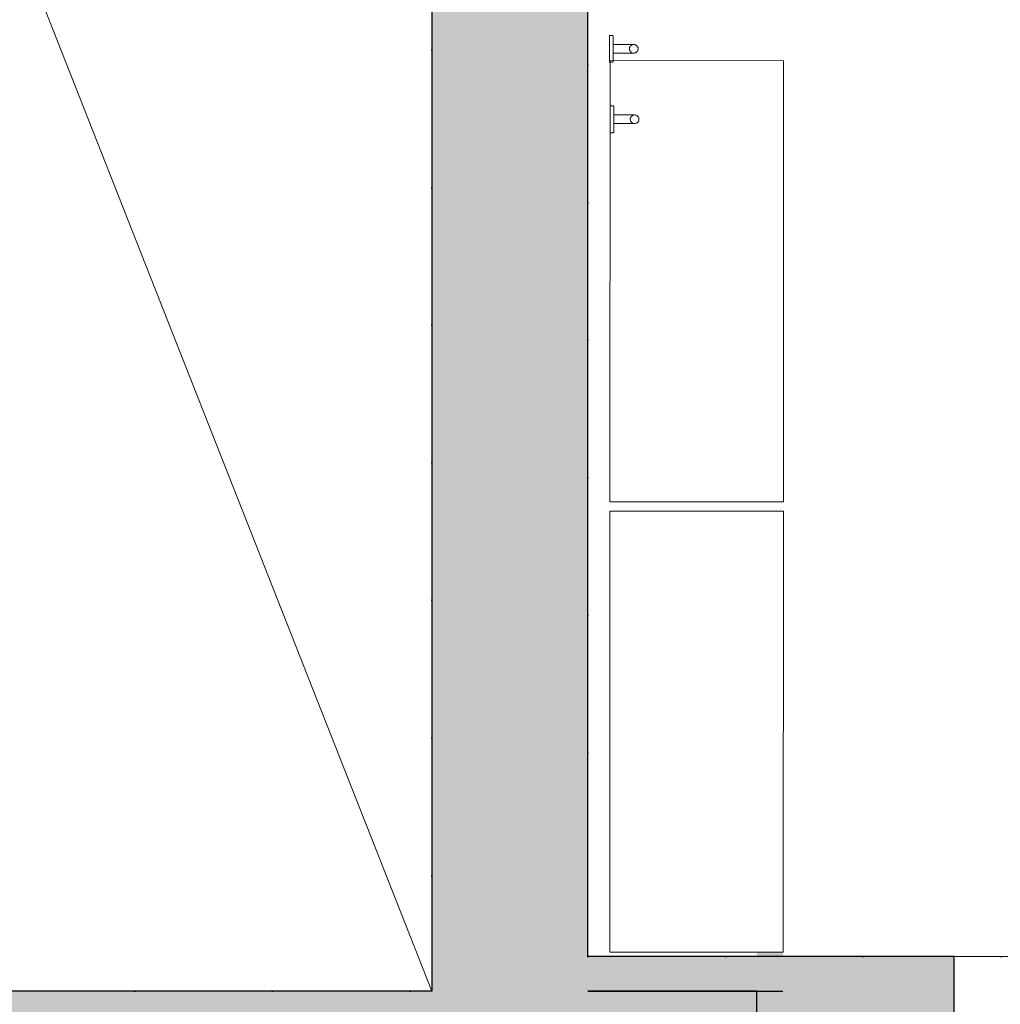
# Model space of a CAD drawing. Header units: millimetres. Extents: x -63554 to 200, y -19084 to 40052.
# Tile 65 of 120: x -49351 to -47088, y 100 to 2373. Entities that reach past the tile are written whole.
import ezdxf

# ---------------------------------------------------------------- set-up
doc = ezdxf.new("R2010")
doc.units = ezdxf.units.MM
doc.header["$MEASUREMENT"] = 0
doc.linetypes.add('Dotted', pattern=[317.499995, 0, -317.499995])
for name, color, linetype in [('1232_Kandvad vaheseinad', 7, 'Continuous'), ('1241_Välisseinad', 7, 'Continuous'), ('1311_Vaheseinad', 7, 'Continuous'), ('New_014_Ruumi netopind', 7, 'Continuous'), ('New_1321_Põranda kattetarindid', 7, 'Continuous'), ('New_Archicad Door Markers', 7, 'Continuous'), ('New_Archicad Doors', 7, 'Continuous'), ('New_SA- santehnika', 7, 'Continuous'), ('New_SA-mööbel', 7, 'Continuous')]:
    doc.layers.add(name, color=color, linetype=linetype)
for name, color, linetype, lineweight in [('1232_Kandvad vaheseinad_Pen_No__101', 252, 'Continuous', 13), ('1232_Kandvad vaheseinad_Pen_No__41', 7, 'Continuous', 25), ('1241_Välisseinad_Pen_No__101', 252, 'Continuous', 13), ('1241_Välisseinad_Pen_No__41', 7, 'Continuous', 25), ('1311_Vaheseinad_Pen_No__101', 252, 'Continuous', 13), ('1311_Vaheseinad_Pen_No__41', 7, 'Continuous', 25), ('_trapid_Pen_No__141', 7, 'Continuous', 20), ('New_1321_Põranda kattetarindid_Pen_No__41', 7, 'Continuous', 25), ('New_Archicad Door Markers_Pen_No__20', 1, 'Continuous', 0), ('New_Archicad Door Markers_Pen_No__7', 7, 'Continuous', 35), ('New_Archicad Doors_Pen_No__101', 252, 'Continuous', 13), ('New_SA- santehnika_Pen_No__101', 252, 'Continuous', 13), ('New_SA-mööbel_Pen_No__101', 252, 'Continuous', 13)]:
    doc.layers.add(name, color=color, linetype=linetype, lineweight=lineweight)
doc.layers.add('New_Archicad Door Markers_Pen_No__5', color=7, linetype='Continuous', lineweight=25, true_color=0x40a5ff)
doc.styles.add('GENERATED_STYLE_1', font='arial.ttf')
doc.styles.add('GENERATED_STYLE_2', font='arial.ttf')

# ---------------------------------------------------------------- blocks, each defined once
blk = doc.blocks.new('Slab_164_1', base_point=(-56390, 130))
at = {"layer": 'New_1321_Põranda kattetarindid_Pen_No__41', "color": 7, "linetype": 'Dotted', "lineweight": 25, "flags": 128}
blk.add_lwpolyline([(-56390, 130), (-48400, 130), (-48400, 5830), (-49300, 5830), (-56390, 5830)], close=True, dxfattribs=at)
blk = doc.blocks.new('Slab_165_1', base_point=(-48040, 210))
at = {"layer": 'New_1321_Põranda kattetarindid_Pen_No__41', "color": 7, "linetype": 'Dotted', "lineweight": 25, "flags": 128}
blk.add_lwpolyline([(-48040, 210), (-44560.6, 210), (-44560.6, 5699.8), (-48040, 5699.8)], close=True, dxfattribs=at)
blk = doc.blocks.new('Wall_14_1', base_point=(-48040, 3699.8))
at = {"layer": '1232_Kandvad vaheseinad_Pen_No__101', "linetype": 'Continuous', "lineweight": 0, "true_color": 0x4c4c4c}
blk.add_hatch(color=251, dxfattribs=at).paths.add_polyline_path([(-48400, 3699.8), (-48400, 130), (-48040, 130), (-48040, 3699.8)])
at = {"layer": '1232_Kandvad vaheseinad_Pen_No__41', "color": 7, "linetype": 'Continuous', "lineweight": 25, "flags": 128}
for points in [[(-48400, 3699.8), (-48400, 130)], [(-48040, 3699.8), (-48400, 3699.8)], [(-48040, 210), (-48040, 3699.8)]]:
    blk.add_lwpolyline(points, dxfattribs=at)
blk = doc.blocks.new('Wall_27_1', base_point=(-47590, 210))
at = {"layer": '1232_Kandvad vaheseinad_Pen_No__101', "linetype": 'Continuous', "lineweight": 0, "true_color": 0x4c4c4c}
blk.add_hatch(color=251, dxfattribs=at).paths.add_polyline_path([(-47590, 210), (-48040, 210), (-48040, 130), (-47590, 130)])
at = {"layer": '1232_Kandvad vaheseinad_Pen_No__41', "color": 7, "linetype": 'Continuous', "lineweight": 25, "flags": 128}
for points in [[(-47590, 210), (-48040, 210)], [(-48040, 130), (-47590, 130)]]:
    blk.add_lwpolyline(points, dxfattribs=at)
blk = doc.blocks.new('Wall_33_1', base_point=(-47590, -470))
at = {"layer": '1311_Vaheseinad_Pen_No__101', "linetype": 'Continuous', "lineweight": 0, "true_color": 0x4c4c4c}
for points in [[(-47590, 221), (-47650, 221), (-47650, 210), (-47590, 210)], [(-47590, -470), (-47590, -110), (-47650, -110), (-47650, -470)]]:
    blk.add_hatch(color=251, dxfattribs=at).paths.add_polyline_path(points)
at = {"layer": '1311_Vaheseinad_Pen_No__41', "color": 7, "linetype": 'Continuous', "lineweight": 25, "flags": 128}
blk.add_lwpolyline([(-47650, -110), (-47650, -470)], dxfattribs=at)
blk = doc.blocks.new('Wall_152_1', base_point=(-47650, 130))
at = {"layer": '1241_Välisseinad_Pen_No__101', "linetype": 'Continuous', "lineweight": 0, "true_color": 0x4c4c4c}
blk.add_hatch(color=251, dxfattribs=at).paths.add_polyline_path([(-56390, -190), (-47980, -190), (-47980, 130), (-56390, 130)])
at = {"layer": '1241_Välisseinad_Pen_No__41', "color": 7, "linetype": 'Continuous', "lineweight": 25, "flags": 128}
for points in [[(-48400, 130), (-56390, 130)], [(-47980, 130), (-48040, 130)]]:
    blk.add_lwpolyline(points, dxfattribs=at)
blk = doc.blocks.new('Wall_177_1', base_point=(-47650, -6130.1))
at = {"layer": '1241_Välisseinad_Pen_No__101', "linetype": 'Continuous', "lineweight": 0, "true_color": 0x4c4c4c}
for points in [[(-47980, -190), (-47650, 130), (-47980, 130)], [(-47980, -190), (-47650, -190), (-47650, 130)]]:
    blk.add_hatch(color=251, dxfattribs=at).paths.add_polyline_path(points)
at = {"layer": '1241_Välisseinad_Pen_No__41', "color": 7, "linetype": 'Continuous', "lineweight": 25, "flags": 128}
for points in [[(-47650, 130), (-47980, 130)], [(-47650, -4550.1), (-47650, 130)]]:
    blk.add_lwpolyline(points, dxfattribs=at)
blk = doc.blocks.new('D Marker 26_26')
at = {"layer": 'New_Archicad Door Markers_Pen_No__5', "color": 161, "linetype": 'Continuous', "lineweight": 25, "true_color": 0x40a5ff}
blk.add_line((0, -491.4), (0, 300), dxfattribs=at)
at = {"layer": 'New_Archicad Door Markers_Pen_No__20', "color": 1, "lineweight": 0, "insert": (-207.4, -820.8), "char_height": 100, "attachment_point": 7, "style": 'GENERATED_STYLE_2'}
blk.add_mtext('\\A1;{\\pql;\\pt0;\\fArial|b0|i0|c0|p0;\\W1.000000;EI30/Sa\\fArial|b0|i0|c0|p0;\\W1.000000;\\fArial|b0|i0|c0|p0;\\H0.666667x;\\W1.000000;\\fArial|b0|i0|c0|p0;\\H1.500000x;\\W1.000000;}', dxfattribs=at)
at = {"layer": 'New_Archicad Door Markers_Pen_No__7', "color": 7, "lineweight": 35, "insert": (-270.5, -622.5), "char_height": 100, "attachment_point": 7, "style": 'GENERATED_STYLE_1'}
blk.add_mtext('\\A1;{\\pql;\\pt0;\\fArial|b0|i0|c0|p0;\\W1.000000;TSU-03v\\fArial|b0|i0|c0|p0;\\W1.000000;\\fArial|b0|i0|c0|p0;\\W1.000000;\\fArial|b0|i0|c0|p0;\\W1.000000;}', dxfattribs=at)
blk = doc.blocks.new('Door 26[50]_1')
at = {"layer": 'New_Archicad Doors_Pen_No__101', "color": 252, "linetype": 'Continuous', "lineweight": 13}
for p, q in [((-47195, 5), (-47195, 210)), ((-46395, 5), (-46395, 210)), ((-47155, 5), (-47195, 5)), ((-47195, 5), (-47195, -110)), ((-47195, -110), (-47195, 5)), ((-47195, -110), (-47195, 5)), ((-47155, 5), (-46435, 5)), ((-47155, -110), (-47155, 5)), ((-46395, 5), (-46435, 5)), ((-46435, 5), (-46435, -110)), ((-46395, -110), (-46395, 5)), ((-46395, -110), (-46395, 5)), ((-46395, -110), (-46395, 5)), ((-47195, -110), (-47155, -110)), ((-46435, -110), (-47155, -110)), ((-47155, -110), (-47155, -830)), ((-46435, -110), (-46395, -110))]:
    blk.add_line(p, q, dxfattribs=at)
blk.add_arc((-47155, -110), 720, 270, 0, dxfattribs=at)
at = {"layer": 'New_Archicad Door Markers', "color": 161, "lineweight": 25, "true_color": 0x40a5ff, "zscale": 1000}
blk.add_blockref('D Marker 26_26', (-46795, 210), dxfattribs=at)
blk = doc.blocks.new('Wall_178_1', base_point=(-47650, 210))
at = {"layer": '1232_Kandvad vaheseinad_Pen_No__101', "linetype": 'Continuous', "lineweight": 0, "true_color": 0x4c4c4c}
blk.add_hatch(color=251, dxfattribs=at).paths.add_polyline_path([(-47650, -110), (-47195, -110), (-47195, 210), (-47650, 210)])
at = {"layer": '1232_Kandvad vaheseinad_Pen_No__41', "color": 7, "linetype": 'Continuous', "lineweight": 25}
blk.add_line((-47195, 5), (-47195, 210), dxfattribs=at)
at = {"layer": '1232_Kandvad vaheseinad_Pen_No__41', "color": 7, "linetype": 'Continuous', "lineweight": 25, "flags": 128}
blk.add_lwpolyline([(-47195, 210), (-47650, 210)], dxfattribs=at)
at = {"layer": 'New_Archicad Doors', "color": 252, "linetype": 'Continuous', "lineweight": 13}
blk.add_blockref('Door 26[50]_1', (0, 0), dxfattribs=at)
blk = doc.blocks.new('Sanitary_Accessories_DELABIE_4043BK-Matte-black-stainless-steel-coat[212]_1', base_point=(-47951.7, 2305.5))
at = {"layer": 'New_SA- santehnika_Pen_No__101', "color": 252, "linetype": 'Continuous', "lineweight": 13}
for p, q in [((-47984.3, 2336.5), (-47990.3, 2336.5)), ((-47990.3, 2336.5), (-47990.3, 2336.2)), ((-47984.3, 2336.5), (-47990.3, 2336.5)), ((-47990.3, 2336.5), (-47990.3, 2336.2)), ((-47990.3, 2336.2), (-47990.3, 2335.2)), ((-47990.3, 2336.2), (-47990.3, 2335.2)), ((-47990.3, 2335.2), (-47990.3, 2333.7)), ((-47990.3, 2335.2), (-47990.3, 2333.7)), ((-47990.3, 2333.7), (-47990.3, 2331.6)), ((-47990.3, 2333.7), (-47990.3, 2331.6)), ((-47990.3, 2331.6), (-47990.3, 2328.9)), ((-47990.3, 2331.6), (-47990.3, 2328.9)), ((-47990.3, 2328.9), (-47990.3, 2325.8)), ((-47990.3, 2328.9), (-47990.3, 2325.8)), ((-47990.3, 2325.8), (-47990.3, 2322.2)), ((-47990.3, 2325.8), (-47990.3, 2322.2)), ((-47990.3, 2322.2), (-47990.3, 2318.4)), ((-47990.3, 2322.2), (-47990.3, 2318.4)), ((-47990.3, 2318.4), (-47990.3, 2314.2)), ((-47990.3, 2318.4), (-47990.3, 2314.2)), ((-47984.3, 2336.5), (-47983.3, 2336.3)), ((-47984.3, 2336.5), (-47983.3, 2336.3)), ((-47983.3, 2336.3), (-47982.5, 2335.7)), ((-47983.3, 2336.3), (-47982.5, 2335.7)), ((-47982.5, 2335.7), (-47982, 2334.9)), ((-47982.5, 2335.7), (-47982, 2334.9)), ((-47982, 2334.9), (-47981.8, 2334)), ((-47982, 2334.9), (-47981.8, 2334)), ((-47981.8, 2334), (-47981.8, 2333.8)), ((-47981.8, 2334), (-47981.8, 2333.8)), ((-47981.8, 2333.8), (-47981.8, 2333.4)), ((-47981.8, 2333.8), (-47981.8, 2333.4)), ((-47981.8, 2333.4), (-47981.8, 2332.7)), ((-47981.8, 2333.4), (-47981.8, 2332.7)), ((-47981.8, 2332.7), (-47981.8, 2331.7)), ((-47981.8, 2332.7), (-47981.8, 2331.7)), ((-47981.8, 2331.7), (-47981.8, 2330.4)), ((-47981.8, 2331.7), (-47981.8, 2330.4)), ((-47981.8, 2330.4), (-47981.8, 2329)), ((-47981.8, 2330.4), (-47981.8, 2329)), ((-47981.8, 2329), (-47981.8, 2327.3)), ((-47981.8, 2329), (-47981.8, 2327.3)), ((-47981.8, 2327.3), (-47981.8, 2325.4)), ((-47981.8, 2327.3), (-47981.8, 2325.4)), ((-47981.8, 2325.4), (-47981.8, 2323.4)), ((-47981.8, 2325.4), (-47981.8, 2323.4)), ((-47981.8, 2323.4), (-47981.8, 2321.1)), ((-47981.8, 2323.4), (-47981.8, 2321.1)), ((-47981.8, 2321.1), (-47981.8, 2318.8)), ((-47981.8, 2321.1), (-47981.8, 2318.8)), ((-47981.8, 2318.8), (-47981.8, 2316.3)), ((-47981.8, 2318.8), (-47981.8, 2316.3)), ((-47990.3, 2314.2), (-47990.3, 2309.9)), ((-47990.3, 2314.2), (-47990.3, 2309.9)), ((-47990.3, 2309.9), (-47990.3, 2305.5)), ((-47990.3, 2309.9), (-47990.3, 2305.5)), ((-47990.3, 2305.5), (-47990.3, 2301.1)), ((-47990.3, 2305.5), (-47990.3, 2301.1)), ((-47990.3, 2301.1), (-47990.3, 2296.8)), ((-47990.3, 2301.1), (-47990.3, 2296.8)), ((-47990.3, 2296.8), (-47990.3, 2292.6)), ((-47990.3, 2296.8), (-47990.3, 2292.6)), ((-47981.8, 2316.3), (-47981.8, 2313.7)), ((-47981.8, 2316.3), (-47981.8, 2313.7)), ((-47972.9, 2315.5), (-47981.8, 2315.4)), ((-47972.9, 2315.5), (-47981.8, 2315.4)), ((-47981.8, 2313.7), (-47981.8, 2311)), ((-47981.8, 2313.7), (-47981.8, 2311)), ((-47981.8, 2311), (-47981.8, 2308.1)), ((-47981.8, 2311), (-47981.8, 2308.1)), ((-47981.8, 2308.1), (-47981.8, 2305.5)), ((-47981.8, 2308.1), (-47981.8, 2305.5)), ((-47981.8, 2305.5), (-47981.8, 2302.5)), ((-47981.8, 2305.5), (-47981.8, 2302.5)), ((-47981.8, 2302.5), (-47981.8, 2299.7)), ((-47981.8, 2302.5), (-47981.8, 2299.7)), ((-47981.8, 2299.7), (-47981.8, 2296.9)), ((-47981.8, 2299.7), (-47981.8, 2296.9)), ((-47981.8, 2296.9), (-47981.8, 2294.2)), ((-47981.8, 2296.9), (-47981.8, 2294.2)), ((-47981.8, 2295.5), (-47972.9, 2295.5)), ((-47981.8, 2295.5), (-47972.9, 2295.5)), ((-47964.1, 2315.5), (-47972.9, 2315.5)), ((-47964.1, 2315.5), (-47972.9, 2315.5)), ((-47972.9, 2295.5), (-47964.1, 2295.5)), ((-47972.9, 2295.5), (-47964.1, 2295.5)), ((-47964.1, 2315.5), (-47960.9, 2315.5)), ((-47964.1, 2315.5), (-47960.9, 2315.5)), ((-47960.9, 2295.5), (-47964.1, 2295.5)), ((-47960.9, 2295.5), (-47964.1, 2295.5)), ((-47960.9, 2315.5), (-47957.9, 2315.5)), ((-47960.9, 2315.5), (-47957.9, 2315.5)), ((-47958, 2295.5), (-47960.9, 2295.5)), ((-47958, 2295.5), (-47960.9, 2295.5)), ((-47955.1, 2295.5), (-47958, 2295.5)), ((-47955.1, 2295.5), (-47958, 2295.5)), ((-47957.9, 2315.5), (-47955.1, 2315.5)), ((-47957.9, 2315.5), (-47955.1, 2315.5)), ((-47955.1, 2315.5), (-47952.3, 2315.5)), ((-47955.1, 2315.5), (-47952.3, 2315.5)), ((-47952.3, 2295.5), (-47955.1, 2295.5)), ((-47952.3, 2295.5), (-47955.1, 2295.5)), ((-47952.3, 2315.5), (-47949.6, 2315.5)), ((-47952.3, 2315.5), (-47949.6, 2315.5)), ((-47949.6, 2295.5), (-47952.3, 2295.5)), ((-47949.6, 2295.5), (-47952.3, 2295.5)), ((-47949.6, 2315.5), (-47947.1, 2315.5)), ((-47949.6, 2315.5), (-47947.1, 2315.5)), ((-47947.1, 2295.5), (-47949.6, 2295.5)), ((-47947.1, 2295.5), (-47949.6, 2295.5)), ((-47947.1, 2315.5), (-47944.8, 2315.5)), ((-47947.1, 2315.5), (-47944.8, 2315.5)), ((-47944.8, 2295.5), (-47947.1, 2295.5)), ((-47944.8, 2295.5), (-47947.1, 2295.5)), ((-47944.8, 2315.5), (-47942.7, 2315.5)), ((-47944.8, 2315.5), (-47942.7, 2315.5)), ((-47942.7, 2295.5), (-47944.8, 2295.5)), ((-47942.7, 2295.5), (-47944.8, 2295.5)), ((-47944, 2306.5), (-47944.1, 2304.8)), ((-47944, 2306.5), (-47944.1, 2304.8)), ((-47944.1, 2304.8), (-47944, 2304.4)), ((-47944.1, 2304.8), (-47944, 2304.4)), ((-47944, 2306.5), (-47943.6, 2308.5)), ((-47944, 2306.5), (-47943.6, 2308.5)), ((-47944, 2306.5), (-47943.9, 2307.5)), ((-47944, 2306.5), (-47943.9, 2307.5)), ((-47944, 2304.4), (-47944, 2306.5)), ((-47944, 2304.4), (-47944, 2306.5)), ((-47943.6, 2302.4), (-47944, 2304.4)), ((-47943.6, 2302.4), (-47944, 2304.4)), ((-47943.9, 2307.5), (-47943.6, 2308.5)), ((-47943.9, 2307.5), (-47943.6, 2308.5)), ((-47943.6, 2308.5), (-47942.7, 2310.5)), ((-47943.6, 2308.5), (-47942.7, 2310.5)), ((-47943, 2310.1), (-47943.6, 2308.5)), ((-47943, 2310.1), (-47943.6, 2308.5)), ((-47942.7, 2300.5), (-47943.6, 2302.4)), ((-47943.6, 2302.4), (-47943.5, 2302.1)), ((-47942.7, 2300.5), (-47943.6, 2302.4)), ((-47943.6, 2302.4), (-47943.5, 2302.1)), ((-47943.5, 2302.1), (-47942.7, 2300.5)), ((-47943.5, 2302.1), (-47942.7, 2300.5)), ((-47943, 2310.1), (-47942.7, 2310.5)), ((-47943, 2310.1), (-47942.7, 2310.5)), ((-47942.7, 2315.5), (-47940.7, 2315.5)), ((-47942.7, 2315.5), (-47940.7, 2315.5)), ((-47942.7, 2310.5), (-47941.5, 2312.1)), ((-47942.7, 2310.5), (-47941.5, 2312.1)), ((-47942.3, 2299.7), (-47942.7, 2300.5)), ((-47941.5, 2298.8), (-47942.7, 2300.5)), ((-47942.3, 2299.7), (-47942.7, 2300.5)), ((-47941.5, 2298.8), (-47942.7, 2300.5)), ((-47940.7, 2295.5), (-47942.7, 2295.5)), ((-47940.7, 2295.5), (-47942.7, 2295.5)), ((-47941.5, 2298.8), (-47942.3, 2299.7)), ((-47941.5, 2298.8), (-47942.3, 2299.7)), ((-47941.5, 2312.1), (-47940, 2313.5)), ((-47941.5, 2312.1), (-47940, 2313.5)), ((-47941.4, 2312.3), (-47941.5, 2312.1)), ((-47941.4, 2312.3), (-47941.5, 2312.1)), ((-47940.4, 2297.7), (-47941.5, 2298.8)), ((-47941.5, 2298.8), (-47940, 2297.4)), ((-47940.4, 2297.7), (-47941.5, 2298.8)), ((-47941.5, 2298.8), (-47940, 2297.4)), ((-47940, 2313.5), (-47941.4, 2312.3)), ((-47940, 2313.5), (-47941.4, 2312.3)), ((-47940.7, 2315.5), (-47939, 2315.5)), ((-47940.7, 2315.5), (-47939, 2315.5)), ((-47939, 2295.5), (-47940.7, 2295.5)), ((-47939, 2295.5), (-47940.7, 2295.5)), ((-47940, 2297.4), (-47940.4, 2297.7)), ((-47940, 2297.4), (-47940.4, 2297.7)), ((-47940, 2313.5), (-47938.1, 2314.6)), ((-47940, 2313.5), (-47938.1, 2314.6)), ((-47940, 2313.5), (-47939.3, 2314)), ((-47940, 2313.5), (-47939.3, 2314)), ((-47938.2, 2296.3), (-47940, 2297.4)), ((-47938.2, 2296.3), (-47940, 2297.4)), ((-47939.3, 2314), (-47938.1, 2314.6)), ((-47939.3, 2314), (-47938.1, 2314.6)), ((-47939, 2315.5), (-47937.5, 2315.5)), ((-47939, 2315.5), (-47937.5, 2315.5)), ((-47937.5, 2295.5), (-47939, 2295.5)), ((-47937.5, 2295.5), (-47939, 2295.5)), ((-47938.1, 2296.3), (-47938.2, 2296.3)), ((-47936.2, 2295.7), (-47938.2, 2296.3)), ((-47938.1, 2296.3), (-47938.2, 2296.3)), ((-47936.2, 2295.7), (-47938.2, 2296.3)), ((-47936.2, 2315.2), (-47938.1, 2314.6)), ((-47936.2, 2315.2), (-47938.1, 2314.6)), ((-47938.1, 2314.6), (-47936.8, 2315.1)), ((-47938.1, 2314.6), (-47936.8, 2315.1)), ((-47938, 2314.7), (-47936.8, 2315.1)), ((-47938, 2314.7), (-47936.8, 2315.1)), ((-47937.5, 2315.5), (-47936.3, 2315.5)), ((-47937.5, 2315.5), (-47936.3, 2315.5)), ((-47936.3, 2295.5), (-47937.5, 2295.5)), ((-47936.3, 2295.5), (-47937.5, 2295.5)), ((-47936.8, 2315.1), (-47936.1, 2315.3)), ((-47936.8, 2315.1), (-47936.1, 2315.3)), ((-47936.8, 2315.1), (-47936.2, 2315.2)), ((-47936.8, 2315.1), (-47936.2, 2315.2)), ((-47936.3, 2315.5), (-47935.3, 2315.5)), ((-47936.3, 2315.5), (-47935.3, 2315.5)), ((-47936.3, 2295.7), (-47935.5, 2295.5)), ((-47936.3, 2295.7), (-47935.5, 2295.5)), ((-47935.4, 2295.5), (-47936.3, 2295.5)), ((-47935.4, 2295.5), (-47936.3, 2295.5)), ((-47936.2, 2315.2), (-47934.1, 2315.5)), ((-47936.2, 2315.2), (-47934.1, 2315.5)), ((-47935.5, 2295.5), (-47936.2, 2295.7)), ((-47934.1, 2295.5), (-47936.2, 2295.7)), ((-47935.5, 2295.5), (-47936.2, 2295.7)), ((-47934.1, 2295.5), (-47936.2, 2295.7)), ((-47935.5, 2295.5), (-47934.1, 2295.5)), ((-47935.5, 2295.5), (-47934.1, 2295.5)), ((-47934.7, 2295.5), (-47935.4, 2295.5)), ((-47934.7, 2295.5), (-47935.4, 2295.5)), ((-47935.3, 2315.5), (-47934.6, 2315.5)), ((-47935.3, 2315.5), (-47934.6, 2315.5)), ((-47934.2, 2295.5), (-47934.7, 2295.5)), ((-47934.2, 2295.5), (-47934.7, 2295.5)), ((-47934.6, 2315.5), (-47934.2, 2315.5)), ((-47934.6, 2315.5), (-47934.2, 2315.5)), ((-47934.2, 2315.5), (-47934.1, 2315.5)), ((-47934.2, 2315.5), (-47934.1, 2315.5)), ((-47934.2, 2295.5), (-47934.2, 2295.5)), ((-47934.2, 2295.5), (-47934.2, 2295.5)), ((-47934.1, 2315.5), (-47932, 2315.2)), ((-47934.1, 2315.5), (-47932, 2315.2)), ((-47932, 2295.7), (-47934.1, 2295.5)), ((-47932, 2295.7), (-47934.1, 2295.5)), ((-47934.1, 2295.5), (-47932.7, 2295.5)), ((-47934.1, 2295.5), (-47932.7, 2295.5)), ((-47932.7, 2295.5), (-47932, 2295.7)), ((-47932.7, 2295.5), (-47932, 2295.7)), ((-47932, 2315.2), (-47931.4, 2315.1)), ((-47930, 2314.6), (-47932, 2315.2)), ((-47932, 2315.2), (-47931.4, 2315.1)), ((-47930, 2314.6), (-47932, 2315.2)), ((-47930, 2296.3), (-47932, 2295.7)), ((-47930, 2296.3), (-47932, 2295.7)), ((-47931.4, 2315.1), (-47930, 2314.6)), ((-47931.4, 2315.1), (-47930, 2314.6)), ((-47930.1, 2296.3), (-47930, 2296.3)), ((-47930.1, 2296.3), (-47930, 2296.3)), ((-47930, 2314.6), (-47928.9, 2314)), ((-47930, 2314.6), (-47928.2, 2313.5)), ((-47930, 2314.6), (-47928.9, 2314)), ((-47930, 2314.6), (-47928.2, 2313.5)), ((-47928.2, 2297.4), (-47930, 2296.3)), ((-47928.2, 2297.4), (-47930, 2296.3)), ((-47928.9, 2314), (-47928.2, 2313.5)), ((-47928.9, 2314), (-47928.2, 2313.5)), ((-47928.2, 2313.5), (-47926.7, 2312.1)), ((-47926.8, 2312.3), (-47928.2, 2313.5)), ((-47928.2, 2313.5), (-47926.7, 2312.1)), ((-47926.8, 2312.3), (-47928.2, 2313.5)), ((-47928.2, 2297.4), (-47926.7, 2298.8)), ((-47928.2, 2297.4), (-47926.7, 2298.8)), ((-47927.8, 2297.7), (-47928.2, 2297.4)), ((-47927.8, 2297.7), (-47928.2, 2297.4)), ((-47926.7, 2298.8), (-47927.8, 2297.7)), ((-47926.7, 2298.8), (-47927.8, 2297.7)), ((-47926.8, 2312.3), (-47926.7, 2312.1)), ((-47926.8, 2312.3), (-47926.7, 2312.1)), ((-47926.7, 2312.1), (-47925.4, 2310.4)), ((-47926.7, 2312.1), (-47925.4, 2310.4)), ((-47925.4, 2300.4), (-47926.7, 2298.8)), ((-47925.4, 2300.4), (-47926.7, 2298.8)), ((-47925.9, 2299.7), (-47926.7, 2298.8)), ((-47925.9, 2299.7), (-47926.7, 2298.8)), ((-47925.4, 2300.4), (-47925.9, 2299.7)), ((-47925.4, 2300.4), (-47925.9, 2299.7)), ((-47925.2, 2310), (-47925.4, 2310.4)), ((-47925.4, 2310.4), (-47924.6, 2308.5)), ((-47925.2, 2310), (-47925.4, 2310.4)), ((-47925.4, 2310.4), (-47924.6, 2308.5)), ((-47924.6, 2302.4), (-47925.4, 2300.4)), ((-47924.6, 2302.4), (-47925.4, 2300.4)), ((-47925.4, 2300.4), (-47924.7, 2302.1)), ((-47925.4, 2300.4), (-47924.7, 2302.1)), ((-47924.6, 2308.5), (-47925.2, 2310)), ((-47924.6, 2308.5), (-47925.2, 2310)), ((-47924.7, 2302.1), (-47924.6, 2302.4)), ((-47924.7, 2302.1), (-47924.6, 2302.4)), ((-47924.6, 2308.5), (-47924.3, 2307.5)), ((-47924.6, 2308.5), (-47924.1, 2306.5)), ((-47924.6, 2308.5), (-47924.3, 2307.5)), ((-47924.6, 2308.5), (-47924.1, 2306.5)), ((-47924.1, 2304.4), (-47924.6, 2302.4)), ((-47924.1, 2304.4), (-47924.6, 2302.4)), ((-47924.3, 2307.5), (-47924.1, 2306.5)), ((-47924.3, 2307.5), (-47924.1, 2306.5)), ((-47924.1, 2306.5), (-47924.1, 2304.4)), ((-47924.1, 2304.8), (-47924.1, 2306.5)), ((-47924.1, 2306.5), (-47924.1, 2304.4)), ((-47924.1, 2304.8), (-47924.1, 2306.5)), ((-47924.1, 2304.8), (-47924.1, 2304.4)), ((-47924.1, 2304.8), (-47924.1, 2304.4)), ((-47990.3, 2292.6), (-47990.3, 2288.7)), ((-47990.3, 2292.6), (-47990.3, 2288.7)), ((-47990.3, 2288.7), (-47990.3, 2285.2)), ((-47990.3, 2288.7), (-47990.3, 2285.2)), ((-47990.3, 2285.2), (-47990.3, 2282.1)), ((-47990.3, 2285.2), (-47990.3, 2282.1)), ((-47990.3, 2282.1), (-47990.3, 2279.4)), ((-47990.3, 2282.1), (-47990.3, 2279.4)), ((-47990.3, 2279.4), (-47990.3, 2277.3)), ((-47990.3, 2279.4), (-47990.3, 2277.3)), ((-47990.3, 2277.3), (-47990.3, 2275.7)), ((-47990.3, 2277.3), (-47990.3, 2275.7)), ((-47990.3, 2275.7), (-47990.3, 2274.8)), ((-47990.3, 2275.7), (-47990.3, 2274.8)), ((-47990.3, 2274.8), (-47990.3, 2274.5)), ((-47990.3, 2274.8), (-47990.3, 2274.5)), ((-47990.3, 2274.5), (-47984.3, 2274.5)), ((-47990.3, 2274.5), (-47984.3, 2274.5)), ((-47983.3, 2274.7), (-47984.3, 2274.5)), ((-47983.3, 2274.7), (-47984.3, 2274.5)), ((-47983.3, 2274.7), (-47982.5, 2275.2)), ((-47983.3, 2274.7), (-47982.5, 2275.2)), ((-47982.5, 2275.2), (-47982, 2276)), ((-47982.5, 2275.2), (-47982, 2276)), ((-47982, 2276), (-47981.8, 2277)), ((-47982, 2276), (-47981.8, 2277)), ((-47981.8, 2294.2), (-47981.8, 2291.7)), ((-47981.8, 2294.2), (-47981.8, 2291.7)), ((-47981.8, 2291.7), (-47981.8, 2289.4)), ((-47981.8, 2291.7), (-47981.8, 2289.4)), ((-47981.8, 2289.4), (-47981.8, 2287.2)), ((-47981.8, 2289.4), (-47981.8, 2287.2)), ((-47981.8, 2287.2), (-47981.8, 2285.1)), ((-47981.8, 2287.2), (-47981.8, 2285.1)), ((-47981.8, 2285.1), (-47981.8, 2283.3)), ((-47981.8, 2285.1), (-47981.8, 2283.3)), ((-47981.8, 2283.3), (-47981.8, 2281.7)), ((-47981.8, 2283.3), (-47981.8, 2281.7)), ((-47981.8, 2281.7), (-47981.8, 2280.3)), ((-47981.8, 2281.7), (-47981.8, 2280.3)), ((-47981.8, 2280.3), (-47981.8, 2279.1)), ((-47981.8, 2280.3), (-47981.8, 2279.1)), ((-47981.8, 2279.1), (-47981.8, 2278.2)), ((-47981.8, 2279.1), (-47981.8, 2278.2)), ((-47981.8, 2278.2), (-47981.8, 2277.5)), ((-47981.8, 2278.2), (-47981.8, 2277.5)), ((-47981.8, 2277.5), (-47981.8, 2277.1)), ((-47981.8, 2277.5), (-47981.8, 2277.1)), ((-47981.8, 2277.1), (-47981.8, 2277)), ((-47981.8, 2277.1), (-47981.8, 2277))]:
    blk.add_line(p, q, dxfattribs=at)
blk = doc.blocks.new('Sanitary_Accessories_DELABIE_4043BK-Matte-black-stainless-steel-coat[213]_1', base_point=(-47949.8, 2142.8))
at = {"layer": 'New_SA- santehnika_Pen_No__101', "color": 252, "linetype": 'Continuous', "lineweight": 13}
for p, q in [((-47982.4, 2173.8), (-47988.4, 2173.8)), ((-47988.4, 2173.8), (-47988.4, 2173.5)), ((-47982.4, 2173.8), (-47988.4, 2173.8)), ((-47988.4, 2173.8), (-47988.4, 2173.5)), ((-47988.4, 2173.5), (-47988.4, 2172.6)), ((-47988.4, 2173.5), (-47988.4, 2172.6)), ((-47988.4, 2172.6), (-47988.4, 2171)), ((-47988.4, 2172.6), (-47988.4, 2171)), ((-47988.4, 2171), (-47988.4, 2168.9)), ((-47988.4, 2171), (-47988.4, 2168.9)), ((-47988.4, 2168.9), (-47988.4, 2166.3)), ((-47988.4, 2168.9), (-47988.4, 2166.3)), ((-47988.4, 2166.3), (-47988.4, 2163.1)), ((-47988.4, 2166.3), (-47988.4, 2163.1)), ((-47988.4, 2163.1), (-47988.4, 2159.6)), ((-47988.4, 2163.1), (-47988.4, 2159.6)), ((-47988.4, 2159.6), (-47988.4, 2155.7)), ((-47988.4, 2159.6), (-47988.4, 2155.7)), ((-47982.4, 2173.8), (-47981.4, 2173.6)), ((-47982.4, 2173.8), (-47981.4, 2173.6)), ((-47981.4, 2173.6), (-47980.6, 2173.1)), ((-47981.4, 2173.6), (-47980.6, 2173.1)), ((-47980.6, 2173.1), (-47980.1, 2172.3)), ((-47980.6, 2173.1), (-47980.1, 2172.3)), ((-47980.1, 2172.3), (-47979.9, 2171.3)), ((-47980.1, 2172.3), (-47979.9, 2171.3)), ((-47979.9, 2171.3), (-47979.9, 2171.2)), ((-47979.9, 2171.3), (-47979.9, 2171.2)), ((-47979.9, 2171.2), (-47979.9, 2170.7)), ((-47979.9, 2171.2), (-47979.9, 2170.7)), ((-47979.9, 2170.7), (-47979.9, 2170)), ((-47979.9, 2170.7), (-47979.9, 2170)), ((-47979.9, 2170), (-47979.9, 2169)), ((-47979.9, 2170), (-47979.9, 2169)), ((-47979.9, 2169), (-47979.9, 2167.8)), ((-47979.9, 2169), (-47979.9, 2167.8)), ((-47979.9, 2167.8), (-47979.9, 2166.3)), ((-47979.9, 2167.8), (-47979.9, 2166.3)), ((-47979.9, 2166.3), (-47979.9, 2164.7)), ((-47979.9, 2166.3), (-47979.9, 2164.7)), ((-47979.9, 2164.7), (-47979.9, 2162.8)), ((-47979.9, 2164.7), (-47979.9, 2162.8)), ((-47979.9, 2162.8), (-47979.9, 2160.7)), ((-47979.9, 2162.8), (-47979.9, 2160.7)), ((-47979.9, 2160.7), (-47979.9, 2158.5)), ((-47979.9, 2160.7), (-47979.9, 2158.5)), ((-47988.4, 2155.7), (-47988.4, 2151.6)), ((-47988.4, 2155.7), (-47988.4, 2151.6)), ((-47988.4, 2151.6), (-47988.4, 2147.3)), ((-47988.4, 2151.6), (-47988.4, 2147.3)), ((-47988.4, 2147.3), (-47988.4, 2142.8)), ((-47988.4, 2147.3), (-47988.4, 2142.8)), ((-47988.4, 2142.8), (-47988.4, 2138.4)), ((-47988.4, 2142.8), (-47988.4, 2138.4)), ((-47988.4, 2138.4), (-47988.4, 2134.1)), ((-47988.4, 2138.4), (-47988.4, 2134.1)), ((-47979.9, 2158.5), (-47979.9, 2156.1)), ((-47979.9, 2158.5), (-47979.9, 2156.1)), ((-47979.9, 2156.1), (-47979.9, 2153.6)), ((-47979.9, 2156.1), (-47979.9, 2153.6)), ((-47979.9, 2153.6), (-47979.9, 2151)), ((-47979.9, 2153.6), (-47979.9, 2151)), ((-47971, 2152.8), (-47979.9, 2152.7)), ((-47971, 2152.8), (-47979.9, 2152.7)), ((-47979.9, 2151), (-47979.9, 2148.3)), ((-47979.9, 2151), (-47979.9, 2148.3)), ((-47979.9, 2148.3), (-47979.9, 2145.4)), ((-47979.9, 2148.3), (-47979.9, 2145.4)), ((-47979.9, 2145.4), (-47979.9, 2142.8)), ((-47979.9, 2145.4), (-47979.9, 2142.8)), ((-47979.9, 2142.8), (-47979.9, 2139.8)), ((-47979.9, 2142.8), (-47979.9, 2139.8)), ((-47979.9, 2139.8), (-47979.9, 2137)), ((-47979.9, 2139.8), (-47979.9, 2137)), ((-47979.9, 2137), (-47979.9, 2134.3)), ((-47979.9, 2137), (-47979.9, 2134.3)), ((-47962.2, 2152.8), (-47971, 2152.8)), ((-47962.2, 2152.8), (-47971, 2152.8)), ((-47962.2, 2152.8), (-47959, 2152.8)), ((-47962.2, 2152.8), (-47959, 2152.8)), ((-47959, 2152.8), (-47956.1, 2152.8)), ((-47959, 2152.8), (-47956.1, 2152.8)), ((-47956.1, 2152.8), (-47953.2, 2152.8)), ((-47956.1, 2152.8), (-47953.2, 2152.8)), ((-47953.2, 2152.8), (-47950.4, 2152.8)), ((-47953.2, 2152.8), (-47950.4, 2152.8)), ((-47950.4, 2152.8), (-47947.7, 2152.8)), ((-47950.4, 2152.8), (-47947.7, 2152.8)), ((-47947.7, 2152.8), (-47945.2, 2152.8)), ((-47947.7, 2152.8), (-47945.2, 2152.8)), ((-47945.2, 2152.8), (-47942.9, 2152.8)), ((-47945.2, 2152.8), (-47942.9, 2152.8)), ((-47942.9, 2152.8), (-47940.8, 2152.8)), ((-47942.9, 2152.8), (-47940.8, 2152.8)), ((-47942.2, 2143.9), (-47941.7, 2145.9)), ((-47942.2, 2143.9), (-47941.7, 2145.9)), ((-47942.2, 2143.9), (-47942, 2144.8)), ((-47942.2, 2143.9), (-47942, 2144.8)), ((-47942.2, 2141.8), (-47942.2, 2143.9)), ((-47942.2, 2143.9), (-47942.2, 2142.1)), ((-47942.2, 2141.8), (-47942.2, 2143.9)), ((-47942.2, 2143.9), (-47942.2, 2142.1)), ((-47942.2, 2142.1), (-47942.2, 2141.8)), ((-47942.2, 2142.1), (-47942.2, 2141.8)), ((-47941.7, 2139.7), (-47942.2, 2141.8)), ((-47941.7, 2139.7), (-47942.2, 2141.8)), ((-47942, 2144.8), (-47941.7, 2145.9)), ((-47942, 2144.8), (-47941.7, 2145.9)), ((-47941.7, 2145.9), (-47940.9, 2147.8)), ((-47941.7, 2145.9), (-47940.9, 2147.8)), ((-47941.1, 2147.4), (-47941.7, 2145.9)), ((-47941.1, 2147.4), (-47941.7, 2145.9)), ((-47940.9, 2137.8), (-47941.7, 2139.7)), ((-47941.7, 2139.7), (-47941.6, 2139.5)), ((-47940.9, 2137.8), (-47941.7, 2139.7)), ((-47941.7, 2139.7), (-47941.6, 2139.5)), ((-47941.6, 2139.5), (-47940.9, 2137.8)), ((-47941.6, 2139.5), (-47940.9, 2137.8)), ((-47941.1, 2147.4), (-47940.9, 2147.8)), ((-47941.1, 2147.4), (-47940.9, 2147.8)), ((-47940.9, 2147.8), (-47939.6, 2149.5)), ((-47940.9, 2147.8), (-47939.6, 2149.5)), ((-47940.4, 2137), (-47940.9, 2137.8)), ((-47939.6, 2136.1), (-47940.9, 2137.8)), ((-47940.4, 2137), (-47940.9, 2137.8)), ((-47939.6, 2136.1), (-47940.9, 2137.8)), ((-47940.8, 2152.8), (-47938.8, 2152.8)), ((-47940.8, 2152.8), (-47938.8, 2152.8)), ((-47939.6, 2136.1), (-47940.4, 2137)), ((-47939.6, 2136.1), (-47940.4, 2137)), ((-47939.6, 2149.5), (-47938.1, 2150.9)), ((-47939.6, 2149.5), (-47938.1, 2150.9)), ((-47939.5, 2149.6), (-47939.6, 2149.5)), ((-47939.5, 2149.6), (-47939.6, 2149.5)), ((-47938.1, 2150.9), (-47939.5, 2149.6)), ((-47938.1, 2150.9), (-47939.5, 2149.6)), ((-47938.8, 2152.8), (-47937.1, 2152.8)), ((-47938.8, 2152.8), (-47937.1, 2152.8)), ((-47938.1, 2150.9), (-47936.3, 2151.9)), ((-47938.1, 2150.9), (-47936.3, 2151.9)), ((-47938.1, 2150.9), (-47937.4, 2151.4)), ((-47938.1, 2150.9), (-47937.4, 2151.4)), ((-47937.4, 2151.4), (-47936.3, 2151.9)), ((-47937.4, 2151.4), (-47936.3, 2151.9)), ((-47937.1, 2152.8), (-47935.7, 2152.8)), ((-47937.1, 2152.8), (-47935.7, 2152.8)), ((-47934.3, 2152.6), (-47936.3, 2151.9)), ((-47934.3, 2152.6), (-47936.3, 2151.9)), ((-47936.3, 2151.9), (-47934.9, 2152.4)), ((-47936.3, 2151.9), (-47934.9, 2152.4)), ((-47936.1, 2152.1), (-47934.9, 2152.4)), ((-47936.1, 2152.1), (-47934.9, 2152.4)), ((-47935.7, 2152.8), (-47934.4, 2152.8)), ((-47935.7, 2152.8), (-47934.4, 2152.8)), ((-47934.9, 2152.4), (-47934.3, 2152.6)), ((-47934.9, 2152.4), (-47934.2, 2152.6)), ((-47934.9, 2152.4), (-47934.3, 2152.6)), ((-47934.9, 2152.4), (-47934.2, 2152.6)), ((-47934.4, 2152.8), (-47933.5, 2152.8)), ((-47934.4, 2152.8), (-47933.5, 2152.8)), ((-47934.3, 2152.6), (-47932.2, 2152.8)), ((-47934.3, 2152.6), (-47932.2, 2152.8)), ((-47933.5, 2152.8), (-47932.8, 2152.8)), ((-47933.5, 2152.8), (-47932.8, 2152.8)), ((-47932.8, 2152.8), (-47932.3, 2152.8)), ((-47932.8, 2152.8), (-47932.3, 2152.8)), ((-47932.3, 2152.8), (-47932.2, 2152.8)), ((-47932.3, 2152.8), (-47932.2, 2152.8)), ((-47932.2, 2152.8), (-47930.1, 2152.6)), ((-47932.2, 2152.8), (-47930.1, 2152.6)), ((-47930.1, 2152.6), (-47929.5, 2152.4)), ((-47928.1, 2151.9), (-47930.1, 2152.6)), ((-47930.1, 2152.6), (-47929.5, 2152.4)), ((-47928.1, 2151.9), (-47930.1, 2152.6)), ((-47929.5, 2152.4), (-47928.1, 2151.9)), ((-47929.5, 2152.4), (-47928.1, 2151.9)), ((-47928.1, 2151.9), (-47927, 2151.3)), ((-47928.1, 2151.9), (-47926.3, 2150.9)), ((-47928.1, 2151.9), (-47927, 2151.3)), ((-47928.1, 2151.9), (-47926.3, 2150.9)), ((-47927, 2151.3), (-47926.3, 2150.9)), ((-47927, 2151.3), (-47926.3, 2150.9)), ((-47926.3, 2150.9), (-47924.8, 2149.5)), ((-47924.9, 2149.6), (-47926.3, 2150.9)), ((-47926.3, 2150.9), (-47924.8, 2149.5)), ((-47924.9, 2149.6), (-47926.3, 2150.9)), ((-47924.9, 2149.6), (-47924.8, 2149.5)), ((-47924.9, 2149.6), (-47924.8, 2149.5)), ((-47924.8, 2149.5), (-47923.5, 2147.8)), ((-47924.8, 2149.5), (-47923.5, 2147.8)), ((-47923.5, 2137.8), (-47924.8, 2136.1)), ((-47923.5, 2137.8), (-47924.8, 2136.1)), ((-47924, 2137), (-47924.8, 2136.1)), ((-47924, 2137), (-47924.8, 2136.1)), ((-47923.5, 2137.8), (-47924, 2137)), ((-47923.5, 2137.8), (-47924, 2137)), ((-47923.3, 2147.4), (-47923.5, 2147.8)), ((-47923.5, 2147.8), (-47922.7, 2145.9)), ((-47923.3, 2147.4), (-47923.5, 2147.8)), ((-47923.5, 2147.8), (-47922.7, 2145.9)), ((-47922.7, 2139.7), (-47923.5, 2137.8)), ((-47922.7, 2139.7), (-47923.5, 2137.8)), ((-47923.5, 2137.8), (-47922.8, 2139.5)), ((-47923.5, 2137.8), (-47922.8, 2139.5)), ((-47922.7, 2145.9), (-47923.3, 2147.4)), ((-47922.7, 2145.9), (-47923.3, 2147.4)), ((-47922.8, 2139.5), (-47922.7, 2139.7)), ((-47922.8, 2139.5), (-47922.7, 2139.7)), ((-47922.7, 2145.9), (-47922.4, 2144.8)), ((-47922.7, 2145.9), (-47922.3, 2143.8)), ((-47922.7, 2145.9), (-47922.4, 2144.8)), ((-47922.7, 2145.9), (-47922.3, 2143.8)), ((-47922.3, 2141.8), (-47922.7, 2139.7)), ((-47922.3, 2141.8), (-47922.7, 2139.7)), ((-47922.4, 2144.8), (-47922.3, 2143.8)), ((-47922.4, 2144.8), (-47922.3, 2143.8)), ((-47922.3, 2143.8), (-47922.3, 2141.8)), ((-47922.2, 2142.1), (-47922.3, 2143.8)), ((-47922.3, 2143.8), (-47922.3, 2141.8)), ((-47922.2, 2142.1), (-47922.3, 2143.8)), ((-47922.2, 2142.1), (-47922.3, 2141.8)), ((-47922.2, 2142.1), (-47922.3, 2141.8)), ((-47988.4, 2134.1), (-47988.4, 2130)), ((-47988.4, 2134.1), (-47988.4, 2130)), ((-47988.4, 2130), (-47988.4, 2126.1)), ((-47988.4, 2130), (-47988.4, 2126.1)), ((-47988.4, 2126.1), (-47988.4, 2122.5)), ((-47988.4, 2126.1), (-47988.4, 2122.5)), ((-47988.4, 2122.5), (-47988.4, 2119.4)), ((-47988.4, 2122.5), (-47988.4, 2119.4)), ((-47988.4, 2119.4), (-47988.4, 2116.8)), ((-47988.4, 2119.4), (-47988.4, 2116.8)), ((-47988.4, 2116.8), (-47988.4, 2114.6)), ((-47988.4, 2116.8), (-47988.4, 2114.6)), ((-47988.4, 2114.6), (-47988.4, 2113.1)), ((-47988.4, 2114.6), (-47988.4, 2113.1)), ((-47980.1, 2113.4), (-47979.9, 2114.3)), ((-47980.1, 2113.4), (-47979.9, 2114.3)), ((-47979.9, 2134.3), (-47979.9, 2131.6)), ((-47979.9, 2134.3), (-47979.9, 2131.6)), ((-47979.9, 2132.8), (-47971.1, 2132.8)), ((-47979.9, 2132.8), (-47971.1, 2132.8)), ((-47979.9, 2131.6), (-47979.9, 2129.1)), ((-47979.9, 2131.6), (-47979.9, 2129.1)), ((-47979.9, 2129.1), (-47979.9, 2126.7)), ((-47979.9, 2129.1), (-47979.9, 2126.7)), ((-47979.9, 2126.7), (-47979.9, 2124.5)), ((-47979.9, 2126.7), (-47979.9, 2124.5)), ((-47979.9, 2124.5), (-47979.9, 2122.5)), ((-47979.9, 2124.5), (-47979.9, 2122.5)), ((-47979.9, 2122.5), (-47979.9, 2120.7)), ((-47979.9, 2122.5), (-47979.9, 2120.7)), ((-47979.9, 2120.7), (-47979.9, 2119)), ((-47979.9, 2120.7), (-47979.9, 2119)), ((-47979.9, 2119), (-47979.9, 2117.6)), ((-47979.9, 2119), (-47979.9, 2117.6)), ((-47979.9, 2117.6), (-47979.9, 2116.5)), ((-47979.9, 2117.6), (-47979.9, 2116.5)), ((-47979.9, 2116.5), (-47979.9, 2115.5)), ((-47979.9, 2116.5), (-47979.9, 2115.5)), ((-47979.9, 2115.5), (-47979.9, 2114.9)), ((-47979.9, 2115.5), (-47979.9, 2114.9)), ((-47979.9, 2114.9), (-47979.9, 2114.5)), ((-47979.9, 2114.9), (-47979.9, 2114.5)), ((-47979.9, 2114.5), (-47979.9, 2114.3)), ((-47979.9, 2114.5), (-47979.9, 2114.3)), ((-47971.1, 2132.8), (-47962.2, 2132.8)), ((-47971.1, 2132.8), (-47962.2, 2132.8)), ((-47959, 2132.8), (-47962.2, 2132.8)), ((-47959, 2132.8), (-47962.2, 2132.8)), ((-47956.1, 2132.8), (-47959, 2132.8)), ((-47956.1, 2132.8), (-47959, 2132.8)), ((-47953.2, 2132.8), (-47956.1, 2132.8)), ((-47953.2, 2132.8), (-47956.1, 2132.8)), ((-47950.4, 2132.8), (-47953.2, 2132.8)), ((-47950.4, 2132.8), (-47953.2, 2132.8)), ((-47947.7, 2132.8), (-47950.4, 2132.8)), ((-47947.7, 2132.8), (-47950.4, 2132.8)), ((-47945.2, 2132.8), (-47947.7, 2132.8)), ((-47945.2, 2132.8), (-47947.7, 2132.8)), ((-47942.9, 2132.8), (-47945.2, 2132.8)), ((-47942.9, 2132.8), (-47945.2, 2132.8)), ((-47940.8, 2132.8), (-47942.9, 2132.8)), ((-47940.8, 2132.8), (-47942.9, 2132.8)), ((-47938.9, 2132.8), (-47940.8, 2132.8)), ((-47938.9, 2132.8), (-47940.8, 2132.8)), ((-47938.5, 2135.1), (-47939.6, 2136.1)), ((-47939.6, 2136.1), (-47938.1, 2134.7)), ((-47938.5, 2135.1), (-47939.6, 2136.1)), ((-47939.6, 2136.1), (-47938.1, 2134.7)), ((-47937.1, 2132.8), (-47938.9, 2132.8)), ((-47937.1, 2132.8), (-47938.9, 2132.8)), ((-47938.1, 2134.7), (-47938.5, 2135.1)), ((-47938.1, 2134.7), (-47938.5, 2135.1)), ((-47936.3, 2133.7), (-47938.1, 2134.7)), ((-47936.3, 2133.7), (-47938.1, 2134.7)), ((-47935.7, 2132.8), (-47937.1, 2132.8)), ((-47935.7, 2132.8), (-47937.1, 2132.8)), ((-47936.2, 2133.6), (-47936.3, 2133.7)), ((-47934.3, 2133), (-47936.3, 2133.7)), ((-47936.2, 2133.6), (-47936.3, 2133.7)), ((-47934.3, 2133), (-47936.3, 2133.7)), ((-47934.4, 2132.8), (-47935.7, 2132.8)), ((-47934.4, 2132.8), (-47935.7, 2132.8)), ((-47934.4, 2133), (-47933.6, 2132.9)), ((-47934.4, 2133), (-47933.6, 2132.9)), ((-47933.5, 2132.8), (-47934.4, 2132.8)), ((-47933.5, 2132.8), (-47934.4, 2132.8)), ((-47933.6, 2132.9), (-47934.3, 2133)), ((-47932.2, 2132.8), (-47934.3, 2133)), ((-47933.6, 2132.9), (-47934.3, 2133)), ((-47932.2, 2132.8), (-47934.3, 2133)), ((-47933.6, 2132.9), (-47932.2, 2132.8)), ((-47933.6, 2132.9), (-47932.2, 2132.8)), ((-47932.8, 2132.8), (-47933.5, 2132.8)), ((-47932.8, 2132.8), (-47933.5, 2132.8)), ((-47932.3, 2132.8), (-47932.8, 2132.8)), ((-47932.3, 2132.8), (-47932.8, 2132.8)), ((-47932.3, 2132.8), (-47932.3, 2132.8)), ((-47932.3, 2132.8), (-47932.3, 2132.8)), ((-47930.1, 2133), (-47932.2, 2132.8)), ((-47930.1, 2133), (-47932.2, 2132.8)), ((-47932.2, 2132.8), (-47930.9, 2132.9)), ((-47932.2, 2132.8), (-47930.9, 2132.9)), ((-47930.9, 2132.9), (-47930.1, 2133)), ((-47930.9, 2132.9), (-47930.1, 2133)), ((-47928.1, 2133.7), (-47930.1, 2133)), ((-47928.1, 2133.7), (-47930.1, 2133)), ((-47928.2, 2133.6), (-47928.1, 2133.7)), ((-47928.2, 2133.6), (-47928.1, 2133.7)), ((-47926.3, 2134.7), (-47928.1, 2133.7)), ((-47926.3, 2134.7), (-47928.1, 2133.7)), ((-47926.3, 2134.7), (-47924.8, 2136.1)), ((-47926.3, 2134.7), (-47924.8, 2136.1)), ((-47925.9, 2135), (-47926.3, 2134.7)), ((-47925.9, 2135), (-47926.3, 2134.7)), ((-47924.8, 2136.1), (-47925.9, 2135)), ((-47924.8, 2136.1), (-47925.9, 2135)), ((-47988.4, 2113.1), (-47988.4, 2112.2)), ((-47988.4, 2113.1), (-47988.4, 2112.2)), ((-47988.4, 2112.2), (-47988.4, 2111.8)), ((-47988.4, 2112.2), (-47988.4, 2111.8)), ((-47988.4, 2111.8), (-47982.4, 2111.9)), ((-47988.4, 2111.8), (-47982.4, 2111.9)), ((-47981.4, 2112), (-47982.4, 2111.9)), ((-47981.4, 2112), (-47982.4, 2111.9)), ((-47981.4, 2112), (-47980.6, 2112.6)), ((-47981.4, 2112), (-47980.6, 2112.6)), ((-47980.6, 2112.6), (-47980.1, 2113.4)), ((-47980.6, 2112.6), (-47980.1, 2113.4))]:
    blk.add_line(p, q, dxfattribs=at)
blk = doc.blocks.new('Rectangular Table 01 26[214]_1', base_point=(-47989, 1238.5))
at = {"layer": 'New_SA-mööbel_Pen_No__101', "color": 252, "linetype": 'Continuous', "lineweight": 13, "flags": 128}
blk.add_lwpolyline([(-47989, 1238.5), (-47989.7, 220.3), (-47589.7, 220), (-47589, 1238.2)], close=True, dxfattribs=at)
blk = doc.blocks.new('Rectangular Table 01 26[215]_1', base_point=(-47988.3, 2278.3))
at = {"layer": 'New_SA-mööbel_Pen_No__101', "color": 252, "linetype": 'Continuous', "lineweight": 13, "flags": 128}
blk.add_lwpolyline([(-47988.3, 2278.3), (-47989, 1260.1), (-47589, 1259.8), (-47588.3, 2278)], close=True, dxfattribs=at)

msp = doc.modelspace()

# ---------------------------------------------------------------- linework, layer by layer
at = {"layer": '_trapid_Pen_No__141', "color": 7, "linetype": 'Continuous', "lineweight": 20, "flags": 128}
msp.add_lwpolyline([(-56390, 5830), (-48400, 5830), (-48400, 130), (-56390, 130)], close=True, dxfattribs=at)
msp.add_lwpolyline([(-50290, 4926.7), (-48400, 130)], dxfattribs=at)
at = {"layer": 'New_014_Ruumi netopind', "color": 254, "linetype": 'Continuous', "lineweight": 0, "true_color": 0xfdf2d0, "flags": 128}
for points in [[(-48400, 130), (-48400, 3699.8), (-48400, 5830), (-50290, 5830), (-56390, 5830), (-56390, 2030), (-55290, 2030), (-55290, 130)], [(-44560.6, 3399.8), (-47133, 3399.8), (-48040, 3399.8), (-48040, 210), (-47650, 210), (-47590, 210), (-46295, 210), (-46295, 1509.8), (-44560.6, 1509.8)]]:
    msp.add_lwpolyline(points, close=True, dxfattribs=at)

# ---------------------------------------------------------------- block references
at = {"layer": '1232_Kandvad vaheseinad', "color": 7, "lineweight": 25}
for name, p in [('Wall_14_1', (-48040, 3699.8)), ('Wall_178_1', (-47650, 210)), ('Wall_27_1', (-47590, 210))]:
    msp.add_blockref(name, p, dxfattribs=at)
at = {"layer": '1241_Välisseinad', "color": 7, "lineweight": 25}
for name, p in [('Wall_152_1', (-47650, 130)), ('Wall_177_1', (-47650, -6130.1))]:
    msp.add_blockref(name, p, dxfattribs=at)
at = {"layer": '1311_Vaheseinad', "color": 7, "lineweight": 25}
msp.add_blockref('Wall_33_1', (-47590, -470), dxfattribs=at)
at = {"layer": 'New_1321_Põranda kattetarindid', "color": 7, "linetype": 'Dotted', "lineweight": 25}
for name, p in [('Slab_164_1', (-56390, 130)), ('Slab_165_1', (-48040, 210))]:
    msp.add_blockref(name, p, dxfattribs=at)
at = {"layer": 'New_SA- santehnika', "color": 252, "linetype": 'Continuous', "lineweight": 13}
for name, p in [('Sanitary_Accessories_DELABIE_4043BK-Matte-black-stainless-steel-coat[212]_1', (-47951.7, 2305.5)), ('Sanitary_Accessories_DELABIE_4043BK-Matte-black-stainless-steel-coat[213]_1', (-47949.8, 2142.8))]:
    msp.add_blockref(name, p, dxfattribs=at)
at = {"layer": 'New_SA-mööbel', "color": 252, "linetype": 'Continuous', "lineweight": 13}
for name, p in [('Rectangular Table 01 26[215]_1', (-47988.3, 2278.3)), ('Rectangular Table 01 26[214]_1', (-47989, 1238.5))]:
    msp.add_blockref(name, p, dxfattribs=at)

doc.saveas('drawing.dxf')
